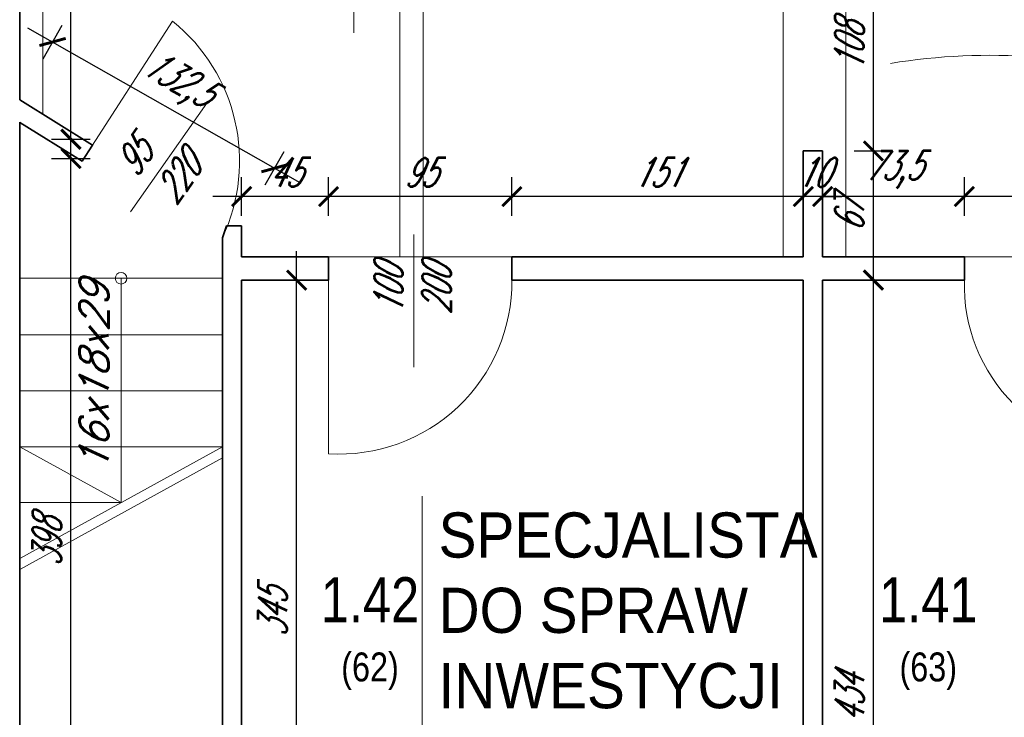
# Model space of a CAD drawing. Header units: millimetres. Extents: x 402 to 79005, y -7782 to 89952.
# Tile 169 of 256: x 24176 to 24686, y 31361 to 31723. Entities that reach past the tile are written whole.
import ezdxf

# ---------------------------------------------------------------- set-up
doc = ezdxf.new("R2010")
doc.units = ezdxf.units.MM
doc.header["$LTSCALE"] = 10
doc.linetypes.add('DASHED', pattern=[19.05, 12.7, -6.35])
doc.layers.get('0').update_dxf_attribs({"lineweight": 0})
doc.layers.get('Defpoints').update_dxf_attribs({"color": 253})
for name, color, linetype, lineweight in [('01 parter - ściany', 253, 'Continuous', 35), ('03_drzwi', 253, 'Continuous', 15), ('04-2_nad', 253, 'DASHED', 5), ('05-01_wymiary', 253, 'Continuous', 5), ('05-03_opis', 253, 'Continuous', 5), ('inw03-02_schody', 253, 'Continuous', 5)]:
    doc.layers.add(name, color=color, linetype=linetype, lineweight=lineweight)
doc.styles.add('ariel', font='ARIAL.TTF', dxfattribs={"width": 0.8})
doc.styles.add('ariel_wym', font='simplex.shx', dxfattribs={"width": 0.65, "oblique": 25})
doc.dimstyles.new('ariel 50 wnętrze', dxfattribs={"dimtxt": 15, "dimasz": 10, "dimexe": 10, "dimexo": 0, "dimgap": 5, "dimtad": 1, "dimdec": 1, "dimrnd": 0.5, "dimtxsty": 'ariel_wym', "dimblk": 'ARCHTICK', "dimcen": 2.5, "dimdle": 15, "dimazin": 0, "dimtfac": 1, "dimtdec": 1, "dimtix": 1, "dimtmove": 0, "dimatfit": 3, "dimldrblk": 'DOT', "dimfxl": 0, "dimarcsym": 0})

# ---------------------------------------------------------------- blocks, each defined once
blk = doc.blocks.new('_ArchTick')
at = {"color": 0, "linetype": 'ByBlock', "const_width": 0.15}
blk.add_lwpolyline([(-0.5, -0.5), (0.5, 0.5)], dxfattribs=at)
blk = doc.blocks.new('*D1279')
at = {"layer": '05-01_wymiary', "color": 0, "lineweight": -2}
for p, q in [((24665.25, 31620.83), (24665.25, 31640.83)), ((24755.25, 31620.83), (24755.25, 31640.83)), ((24770.25, 31630.83), (24650.25, 31630.83))]:
    blk.add_line(p, q, dxfattribs=at)
at = {"layer": 'Defpoints', "color": 0}
for p in [(24665.25, 31630.83), (24665.25, 31599.5), (24755.25, 31599.5)]:
    blk.add_point(p, dxfattribs=at)
at = {"layer": '05-01_wymiary', "color": 0, "lineweight": -2, "xscale": 10, "yscale": 10, "zscale": 10, "rotation": 180}
blk.add_blockref('_ArchTick', (24665.25, 31630.83), dxfattribs=at)
at = {"layer": '05-01_wymiary', "color": 0, "lineweight": -2, "xscale": 10, "yscale": 10, "zscale": 10}
blk.add_blockref('_ArchTick', (24755.25, 31630.83), dxfattribs=at)
at = {"layer": '05-01_wymiary', "color": 0, "insert": (24710.25, 31643.33), "char_height": 15, "attachment_point": 5, "style": 'ariel_wym'}
blk.add_mtext('90', dxfattribs=at)
blk = doc.blocks.new('_Dot')
at = {"color": 0, "linetype": 'ByBlock', "lineweight": -2}
blk.add_line((-0.5, 0), (-1, 0), dxfattribs=at)
at = {"color": 0, "linetype": 'ByBlock', "const_width": 0.5}
blk.add_lwpolyline([(-0.25, 0, 1), (0.25, 0, 1)], format="xyb", close=True, dxfattribs=at)
blk = doc.blocks.new('*D1280')
at = {"layer": '05-01_wymiary', "color": 0, "lineweight": -2}
for p, q in [((24591.83, 31620.83), (24591.83, 31640.83)), ((24665.25, 31620.83), (24665.25, 31640.83)), ((24680.25, 31630.83), (24576.83, 31630.83))]:
    blk.add_line(p, q, dxfattribs=at)
at = {"layer": 'Defpoints', "color": 0}
for p in [(24591.83, 31630.83), (24591.83, 31599.5), (24665.25, 31599.5)]:
    blk.add_point(p, dxfattribs=at)
at = {"layer": '05-01_wymiary', "color": 0, "lineweight": -2, "xscale": 10, "yscale": 10, "zscale": 10, "rotation": 180}
blk.add_blockref('_ArchTick', (24591.83, 31630.83), dxfattribs=at)
at = {"layer": '05-01_wymiary', "color": 0, "lineweight": -2, "xscale": 10, "yscale": 10, "zscale": 10}
blk.add_blockref('_ArchTick', (24665.25, 31630.83), dxfattribs=at)
at = {"layer": '05-01_wymiary', "color": 0, "insert": (24628.54, 31644.76), "char_height": 15, "attachment_point": 5, "style": 'ariel_wym'}
blk.add_mtext('73,5', dxfattribs=at)
blk = doc.blocks.new('*D1281')
at = {"layer": '05-01_wymiary', "color": 0, "lineweight": -2}
for p, q in [((24581.83, 31620.83), (24581.83, 31640.83)), ((24591.83, 31620.83), (24591.83, 31640.83)), ((24581.83, 31630.83), (24571.83, 31630.83)), ((24591.83, 31630.83), (24581.83, 31630.83)), ((24591.83, 31630.83), (24601.83, 31630.83))]:
    blk.add_line(p, q, dxfattribs=at)
at = {"layer": 'Defpoints', "color": 0}
for p in [(24581.83, 31630.83), (24581.83, 31599.5), (24591.83, 31599.5)]:
    blk.add_point(p, dxfattribs=at)
at = {"layer": '05-01_wymiary', "color": 0, "lineweight": -2, "xscale": 10, "yscale": 10, "zscale": 10}
blk.add_blockref('_ArchTick', (24581.83, 31630.83), dxfattribs=at)
at = {"layer": '05-01_wymiary', "color": 0, "lineweight": -2, "xscale": 10, "yscale": 10, "zscale": 10, "rotation": 180}
blk.add_blockref('_ArchTick', (24591.83, 31630.83), dxfattribs=at)
at = {"layer": '05-01_wymiary', "color": 0, "insert": (24586.83, 31643.33), "char_height": 15, "attachment_point": 5, "style": 'ariel_wym'}
blk.add_mtext('10', dxfattribs=at)
blk = doc.blocks.new('*D1282')
at = {"layer": '05-01_wymiary', "color": 0, "lineweight": -2}
for p, q in [((24430.83, 31620.83), (24430.83, 31640.83)), ((24581.83, 31620.83), (24581.83, 31640.83)), ((24596.83, 31630.83), (24415.83, 31630.83))]:
    blk.add_line(p, q, dxfattribs=at)
at = {"layer": 'Defpoints', "color": 0}
for p in [(24430.83, 31630.83), (24430.83, 31599.5), (24581.83, 31599.5)]:
    blk.add_point(p, dxfattribs=at)
at = {"layer": '05-01_wymiary', "color": 0, "lineweight": -2, "xscale": 10, "yscale": 10, "zscale": 10, "rotation": 180}
blk.add_blockref('_ArchTick', (24430.83, 31630.83), dxfattribs=at)
at = {"layer": '05-01_wymiary', "color": 0, "lineweight": -2, "xscale": 10, "yscale": 10, "zscale": 10}
blk.add_blockref('_ArchTick', (24581.83, 31630.83), dxfattribs=at)
at = {"layer": '05-01_wymiary', "color": 0, "insert": (24506.33, 31643.33), "char_height": 15, "attachment_point": 5, "style": 'ariel_wym'}
blk.add_mtext('151', dxfattribs=at)
blk = doc.blocks.new('*D1283')
at = {"layer": '05-01_wymiary', "color": 0, "lineweight": -2}
for p, q in [((24335.83, 31620.83), (24335.83, 31640.83)), ((24430.83, 31620.83), (24430.83, 31640.83)), ((24445.83, 31630.83), (24320.83, 31630.83))]:
    blk.add_line(p, q, dxfattribs=at)
at = {"layer": 'Defpoints', "color": 0}
for p in [(24335.83, 31630.83), (24335.83, 31599.5), (24430.83, 31599.5)]:
    blk.add_point(p, dxfattribs=at)
at = {"layer": '05-01_wymiary', "color": 0, "lineweight": -2, "xscale": 10, "yscale": 10, "zscale": 10, "rotation": 180}
blk.add_blockref('_ArchTick', (24335.83, 31630.83), dxfattribs=at)
at = {"layer": '05-01_wymiary', "color": 0, "lineweight": -2, "xscale": 10, "yscale": 10, "zscale": 10}
blk.add_blockref('_ArchTick', (24430.83, 31630.83), dxfattribs=at)
at = {"layer": '05-01_wymiary', "color": 0, "insert": (24383.33, 31643.33), "char_height": 15, "attachment_point": 5, "style": 'ariel_wym'}
blk.add_mtext('95', dxfattribs=at)
blk = doc.blocks.new('*D1284')
at = {"layer": '05-01_wymiary', "color": 0, "lineweight": -2}
for p, q in [((24290.83, 31620.83), (24290.83, 31640.83)), ((24335.83, 31620.83), (24335.83, 31640.83)), ((24350.83, 31630.83), (24275.83, 31630.83))]:
    blk.add_line(p, q, dxfattribs=at)
at = {"layer": 'Defpoints', "color": 0}
for p in [(24290.83, 31630.83), (24290.83, 31599.5), (24335.83, 31599.5)]:
    blk.add_point(p, dxfattribs=at)
at = {"layer": '05-01_wymiary', "color": 0, "lineweight": -2, "xscale": 10, "yscale": 10, "zscale": 10, "rotation": 180}
blk.add_blockref('_ArchTick', (24290.83, 31630.83), dxfattribs=at)
at = {"layer": '05-01_wymiary', "color": 0, "lineweight": -2, "xscale": 10, "yscale": 10, "zscale": 10}
blk.add_blockref('_ArchTick', (24335.83, 31630.83), dxfattribs=at)
at = {"layer": '05-01_wymiary', "color": 0, "insert": (24313.33, 31643.33), "char_height": 15, "attachment_point": 5, "style": 'ariel_wym'}
blk.add_mtext('45', dxfattribs=at)
blk = doc.blocks.new('*D1285')
at = {"layer": '05-01_wymiary', "color": 0, "lineweight": -2}
for p, q in [((24187.93, 31702.25), (24197.82, 31719.64)), ((24179.84, 31718.36), (24320.91, 31638.09)), ((24302.93, 31636.82), (24312.82, 31654.2))]:
    blk.add_line(p, q, dxfattribs=at)
at = {"layer": 'Defpoints', "color": 0}
for p in [(24175.83, 31681), (24307.87, 31645.51), (24290.83, 31615.57)]:
    blk.add_point(p, dxfattribs=at)
at = {"layer": '05-01_wymiary', "color": 0, "lineweight": -2, "xscale": 10, "yscale": 10, "zscale": 10}
for p, rotation in [((24192.87, 31710.95), 150.3591923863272), ((24307.87, 31645.51), 330.3591923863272)]:
    blk.add_blockref('_ArchTick', p, dxfattribs=dict(at, rotation=rotation))
at = {"layer": '05-01_wymiary', "color": 0, "insert": (24257.26, 31690.33), "char_height": 15, "attachment_point": 5, "rotation": 330.3592, "style": 'ariel_wym'}
blk.add_mtext('132,5', dxfattribs=at)
blk = doc.blocks.new('*D1286')
at = {"layer": '05-01_wymiary', "color": 0, "lineweight": -2}
for p, q in [((24319.31, 31227.5), (24319.31, 31602.5)), ((24309.31, 31587.5), (24329.31, 31587.5)), ((24309.31, 31242.5), (24329.31, 31242.5))]:
    blk.add_line(p, q, dxfattribs=at)
at = {"layer": 'Defpoints', "color": 0}
for p in [(24290.83, 31587.5), (24319.31, 31587.5), (24290.83, 31242.5)]:
    blk.add_point(p, dxfattribs=at)
at = {"layer": '05-01_wymiary', "color": 0, "lineweight": -2, "xscale": 10, "yscale": 10, "zscale": 10}
for p, rotation in [((24319.31, 31587.5), 90), ((24319.31, 31242.5), 270)]:
    blk.add_blockref('_ArchTick', p, dxfattribs=dict(at, rotation=rotation))
at = {"layer": '05-01_wymiary', "color": 0, "insert": (24306.81, 31415), "char_height": 15, "attachment_point": 5, "rotation": 90, "style": 'ariel_wym'}
blk.add_mtext('345', dxfattribs=at)
blk = doc.blocks.new('*D1296')
at = {"layer": '05-01_wymiary', "color": 0, "lineweight": -2}
for p, q in [((24202.39, 31237.5), (24202.39, 31665.53)), ((24192.39, 31650.53), (24212.39, 31650.53)), ((24192.39, 31252.5), (24212.39, 31252.5))]:
    blk.add_line(p, q, dxfattribs=at)
at = {"layer": 'Defpoints', "color": 0}
for p in [(24175.83, 31650.53), (24202.39, 31650.53), (24175.83, 31252.5)]:
    blk.add_point(p, dxfattribs=at)
at = {"layer": '05-01_wymiary', "color": 0, "lineweight": -2, "xscale": 10, "yscale": 10, "zscale": 10}
for p, rotation in [((24202.39, 31650.53), 90), ((24202.39, 31252.5), 270)]:
    blk.add_blockref('_ArchTick', p, dxfattribs=dict(at, rotation=rotation))
at = {"layer": '05-01_wymiary', "color": 0, "insert": (24189.89, 31451.52), "char_height": 15, "attachment_point": 5, "rotation": 90, "style": 'ariel_wym'}
blk.add_mtext('398', dxfattribs=at)
blk = doc.blocks.new('*D1297')
at = {"layer": '05-01_wymiary', "color": 0, "lineweight": -2}
for p, q in [((24202.39, 31645.5), (24202.39, 31863.5)), ((24192.39, 31848.5), (24212.39, 31848.5)), ((24192.39, 31660.5), (24212.39, 31660.5))]:
    blk.add_line(p, q, dxfattribs=at)
at = {"layer": 'Defpoints', "color": 0}
for p in [(24175.83, 31848.5), (24202.39, 31848.5), (24175.83, 31660.5)]:
    blk.add_point(p, dxfattribs=at)
at = {"layer": '05-01_wymiary', "color": 0, "lineweight": -2, "xscale": 10, "yscale": 10, "zscale": 10}
for p, rotation in [((24202.39, 31848.5), 90), ((24202.39, 31660.5), 270)]:
    blk.add_blockref('_ArchTick', p, dxfattribs=dict(at, rotation=rotation))
at = {"layer": '05-01_wymiary', "color": 0, "insert": (24189.89, 31754.5), "char_height": 15, "attachment_point": 5, "rotation": 90, "style": 'ariel_wym'}
blk.add_mtext('188', dxfattribs=at)
blk = doc.blocks.new('*D1300')
at = {"layer": '05-01_wymiary', "color": 0, "lineweight": -2}
for p, q in [((24618.17, 31138.5), (24618.17, 31602.5)), ((24608.17, 31587.5), (24628.17, 31587.5)), ((24608.17, 31153.5), (24628.17, 31153.5))]:
    blk.add_line(p, q, dxfattribs=at)
at = {"layer": 'Defpoints', "color": 0}
for p in [(24591.83, 31587.5), (24618.17, 31587.5), (24591.83, 31153.5)]:
    blk.add_point(p, dxfattribs=at)
at = {"layer": '05-01_wymiary', "color": 0, "lineweight": -2, "xscale": 10, "yscale": 10, "zscale": 10}
for p, rotation in [((24618.17, 31587.5), 90), ((24618.17, 31153.5), 270)]:
    blk.add_blockref('_ArchTick', p, dxfattribs=dict(at, rotation=rotation))
at = {"layer": '05-01_wymiary', "color": 0, "insert": (24605.67, 31370.5), "char_height": 15, "attachment_point": 5, "rotation": 90, "style": 'ariel_wym'}
blk.add_mtext('434', dxfattribs=at)
blk = doc.blocks.new('*D1301')
at = {"layer": '05-01_wymiary', "color": 0, "lineweight": -2}
for p, q in [((24618.17, 31572.5), (24618.17, 31669.5)), ((24608.17, 31654.5), (24628.17, 31654.5)), ((24608.17, 31587.5), (24628.17, 31587.5))]:
    blk.add_line(p, q, dxfattribs=at)
at = {"layer": 'Defpoints', "color": 0}
for p in [(24591.83, 31654.5), (24618.17, 31654.5), (24591.83, 31587.5)]:
    blk.add_point(p, dxfattribs=at)
at = {"layer": '05-01_wymiary', "color": 0, "lineweight": -2, "xscale": 10, "yscale": 10, "zscale": 10}
for p, rotation in [((24618.17, 31654.5), 90), ((24618.17, 31587.5), 270)]:
    blk.add_blockref('_ArchTick', p, dxfattribs=dict(at, rotation=rotation))
at = {"layer": '05-01_wymiary', "color": 0, "insert": (24605.67, 31621), "char_height": 15, "attachment_point": 5, "rotation": 90, "style": 'ariel_wym'}
blk.add_mtext('67', dxfattribs=at)
blk = doc.blocks.new('*D1302')
at = {"layer": '05-01_wymiary', "color": 0, "lineweight": -2}
for p, q in [((24618.17, 31639.5), (24618.17, 31777.5)), ((24608.17, 31762.5), (24628.17, 31762.5)), ((24608.17, 31654.5), (24628.17, 31654.5))]:
    blk.add_line(p, q, dxfattribs=at)
at = {"layer": 'Defpoints', "color": 0}
for p in [(24591.83, 31762.5), (24618.17, 31762.5), (24591.83, 31654.5)]:
    blk.add_point(p, dxfattribs=at)
at = {"layer": '05-01_wymiary', "color": 0, "lineweight": -2, "xscale": 10, "yscale": 10, "zscale": 10}
for p, rotation in [((24618.17, 31762.5), 90), ((24618.17, 31654.5), 270)]:
    blk.add_blockref('_ArchTick', p, dxfattribs=dict(at, rotation=rotation))
at = {"layer": '05-01_wymiary', "color": 0, "insert": (24605.67, 31708.5), "char_height": 15, "attachment_point": 5, "rotation": 90, "style": 'ariel_wym'}
blk.add_mtext('108', dxfattribs=at)

msp = doc.modelspace()

# ---------------------------------------------------------------- linework, layer by layer
at = {"layer": '01 parter - ściany'}
for p, q in [((24175.83, 31681), (24175.83, 31848.5)), ((24213.61, 31657.53), (24175.83, 31681)), ((24175.83, 31252.5), (24175.83, 31669.34)), ((24175.83, 31660.5), (24175.83, 31669.34)), ((24208.18, 31649.13), (24175.83, 31669.23)), ((24213.61, 31657.53), (24208.18, 31649.13)), ((24581.83, 31599.5), (24581.83, 31654.5)), ((24581.83, 31654.5), (24591.83, 31654.5)), ((24591.83, 31654.5), (24591.83, 31599.5)), ((24280.83, 31609.5), (24282.91, 31615.57)), ((24290.83, 31615.57), (24282.91, 31615.57)), ((24290.83, 31599.5), (24290.83, 31615.57)), ((24280.83, 31599.5), (24280.83, 31609.5)), ((24280.83, 31252.5), (24280.83, 31599.5)), ((24290.83, 31599.5), (24335.83, 31599.5)), ((24335.83, 31599.5), (24335.83, 31587.5)), ((24430.83, 31599.5), (24581.83, 31599.5)), ((24430.83, 31599.5), (24430.83, 31587.5)), ((24591.83, 31599.5), (24665.25, 31599.5)), ((24665.25, 31599.5), (24665.25, 31587.5)), ((24290.83, 31587.5), (24335.83, 31587.5)), ((24290.83, 31242.5), (24290.83, 31587.5)), ((24430.83, 31587.5), (24581.83, 31587.5)), ((24581.83, 31153.5), (24581.83, 31587.5)), ((24591.83, 31587.5), (24665.25, 31587.5)), ((24591.83, 31153.5), (24591.83, 31587.5))]:
    msp.add_line(p, q, dxfattribs=at)
at = {"layer": '03_drzwi'}
for p, q in [((24255.08, 31721.76), (24208.18, 31649.13)), ((24272.73, 31679.24), (24233.2, 31622.82)), ((24380.05, 31611.22), (24380.06, 31542.34)), ((24335.83, 31497.5), (24335.83, 31587.5))]:
    msp.add_line(p, q, dxfattribs=at)
for centre, radius, start, end in [((24196.6, 31649.26), 93.14, 334.7329, 51.1127), ((24341.53, 31586.62), 89.3, 266.3407, 0.563), ((24752.84, 31585.09), 87.62, 178.4245, 271.5755)]:
    msp.add_arc(centre, radius, start, end, dxfattribs=at)
at = {"layer": '04-2_nad'}
for p, q in [((24187.83, 31673.55), (24187.83, 31957.5)), ((24372.83, 31599.5), (24372.83, 31942.5)), ((24384.83, 31599.5), (24384.83, 31942.5)), ((24571.33, 31599.5), (24571.33, 31942.5)), ((24603.83, 31599.5), (24603.83, 31782.5)), ((24335.83, 31599.5), (24430.83, 31599.5)), ((24665.25, 31599.5), (24755.25, 31599.5))]:
    msp.add_line(p, q, dxfattribs=at)
msp.add_arc((24678.48, 31385.42), 318.63, 76.452, 103.548, dxfattribs=at)
at = {"layer": '05-03_opis'}
for p, q in [((24348.94, 31863.81), (24348.94, 31715.7)), ((24384.42, 31475.47), (24384.42, 31226.63))]:
    msp.add_line(p, q, dxfattribs=at)
at = {"layer": 'inw03-02_schody'}
for p, q in [((24175.83, 31588.44), (24280.83, 31588.44)), ((24228.33, 31472.15), (24228.33, 31588.44)), ((24175.83, 31559.15), (24280.83, 31559.15)), ((24175.83, 31530.15), (24280.83, 31530.15)), ((24175.83, 31501.15), (24280.83, 31501.15)), ((24175.83, 31443.15), (24280.83, 31501.15)), ((24228.33, 31472.15), (24175.83, 31501.15)), ((24175.83, 31437.43), (24280.83, 31495.43)), ((24175.83, 31472.15), (24228.33, 31472.15))]:
    msp.add_line(p, q, dxfattribs=at)
msp.add_circle((24228.33, 31588.44), 3, dxfattribs=at)

# ---------------------------------------------------------------- texts
at = {"layer": '03_drzwi', "char_height": 15, "width": 160.5905, "attachment_point": 1, "style": 'ariel_wym'}
for s, insert, rotation in [('95\\P220', (24224.11, 31648.75), 54.9791), ('100\\P200', (24359.41, 31569.83), 90)]:
    msp.add_mtext(s, dxfattribs=dict(at, insert=insert, rotation=rotation))
at = {"layer": '05-03_opis', "lineweight": 0, "insert": (24214.35, 31537.03), "char_height": 15, "width": 55, "attachment_point": 5, "rotation": 90, "style": 'ariel_wym'}
msp.add_mtext('{\\W1;16x18x29}', dxfattribs=at)
at = {"layer": '05-03_opis', "char_height": 23.4234, "style": 'ariel'}
for s, insert, width, attachment_point in [('{\\fArial|b0|i0|c238|p34;\\W0.9;SPECJALISTA \\PDO SPRAW\\PINWESTYCJI}', (24392.85, 31416.15), 356.6375, 4), ('{\\fArial|b0|i0|c238|p34;1.42\\P\\H0.6404x;(62)}', (24357.33, 31404.23), 108.9126, 5), ('{\\fArial|b0|i0|c238|p34;1.41\\P\\H0.6404x;(63)}', (24646.56, 31404.23), 108.9126, 5)]:
    msp.add_mtext(s, dxfattribs=dict(at, insert=insert, width=width, attachment_point=attachment_point))

# ---------------------------------------------------------------- dimensions: what is measured, and where the dimension line sits
at = {"layer": '05-01_wymiary'}
for base, p1, p2, picture, middle in [((24202.39, 31848.5), (24175.83, 31660.5), (24175.83, 31848.5), '*D1297', (24189.89, 31754.5)), ((24618.17, 31762.5), (24591.83, 31654.5), (24591.83, 31762.5), '*D1302', (24605.67, 31708.5)), ((24618.17, 31654.5), (24591.83, 31587.5), (24591.83, 31654.5), '*D1301', (24605.67, 31621)), ((24202.39, 31650.53), (24175.83, 31252.5), (24175.83, 31650.53), '*D1296', (24189.89, 31451.52))]:
    dim = msp.add_linear_dim(base=base, p1=p1, p2=p2, angle=90, dimstyle='ariel 50 wnętrze', override={"dimtmove": 1}, dxfattribs=at)
    dim.commit()
    dim.dimension.update_dxf_attribs({"geometry": picture, "text_midpoint": middle})
dim = msp.add_aligned_dim(p1=(24175.83, 31681), p2=(24290.83, 31615.57), distance=34.45, dimstyle='ariel 50 wnętrze', dxfattribs=at)
dim.commit()
dim.dimension.update_dxf_attribs({"geometry": '*D1285', "text_midpoint": (24257.26, 31690.33)})
for base, p1, p2, picture, middle in [((24290.83, 31630.83), (24335.83, 31599.5), (24290.83, 31599.5), '*D1284', (24313.33, 31643.33)), ((24335.83, 31630.83), (24430.83, 31599.5), (24335.83, 31599.5), '*D1283', (24383.33, 31643.33)), ((24430.83, 31630.83), (24581.83, 31599.5), (24430.83, 31599.5), '*D1282', (24506.33, 31643.33)), ((24581.83, 31630.83), (24591.83, 31599.5), (24581.83, 31599.5), '*D1281', (24586.83, 31643.33)), ((24591.83, 31630.83), (24665.25, 31599.5), (24591.83, 31599.5), '*D1280', (24628.54, 31644.76)), ((24665.25, 31630.83), (24755.25, 31599.5), (24665.25, 31599.5), '*D1279', (24710.25, 31643.33))]:
    dim = msp.add_linear_dim(base=base, p1=p1, p2=p2, dimstyle='ariel 50 wnętrze', override={"dimtmove": 1}, dxfattribs=at)
    dim.commit()
    dim.dimension.update_dxf_attribs({"geometry": picture, "text_midpoint": middle})
for base, p1, p2, picture, middle in [((24319.31, 31587.5), (24290.83, 31242.5), (24290.83, 31587.5), '*D1286', (24306.81, 31415)), ((24618.17, 31587.5), (24591.83, 31153.5), (24591.83, 31587.5), '*D1300', (24605.67, 31370.5))]:
    dim = msp.add_linear_dim(base=base, p1=p1, p2=p2, angle=90, dimstyle='ariel 50 wnętrze', dxfattribs=at)
    dim.commit()
    dim.dimension.update_dxf_attribs({"geometry": picture, "text_midpoint": middle})

doc.saveas('drawing.dxf')
